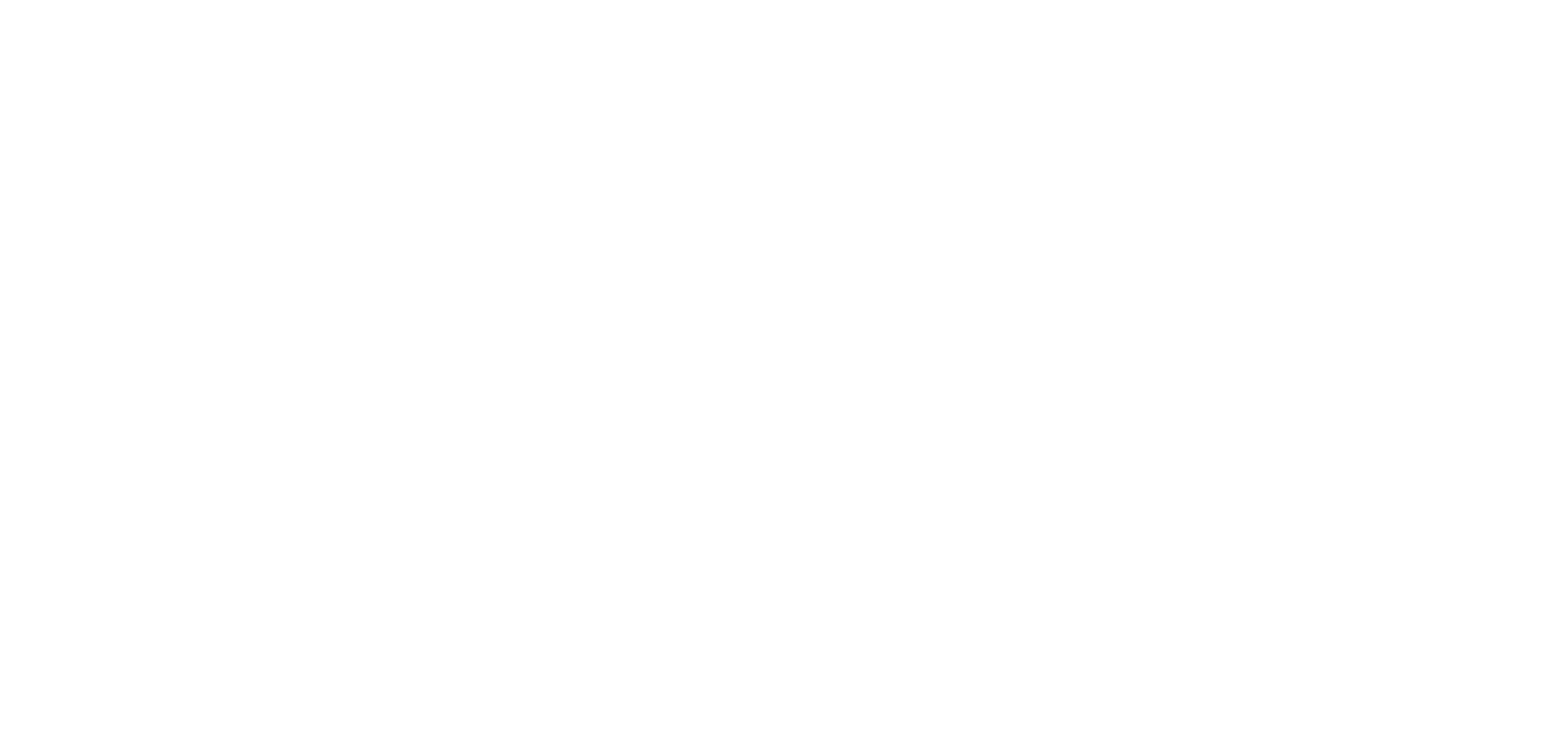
# Model space of a CAD drawing. Header units: millimetres. Extents: x -6389 to 181357, y -73328 to 5324.
# Tile 9 of 19: x 10680 to 22460, y -115 to 5324. Entities that reach past the tile are written whole.
import ezdxf

# ---------------------------------------------------------------- set-up
doc = ezdxf.new("R2010")
doc.units = ezdxf.units.MM
doc.layers.add('ARCH', color=8, linetype='Continuous', lineweight=0)
doc.layers.add('Equip No.', color=8, linetype='Continuous', lineweight=15)
doc.layers.add('Equipment Name', color=8, linetype='Continuous')
doc.styles.add('ARIAL', font='arial.ttf', dxfattribs={"width": 0.8})
doc.styles.get("Standard").update_dxf_attribs({"font": 'arial.ttf'})

# ---------------------------------------------------------------- blocks, each defined once
blk = doc.blocks.new('A$C77533C9D')
at = {"layer": 'Equip No.', "char_height": 45, "attachment_point": 1, "style": 'ARIAL'}
for s, insert in [('\\pi305.99101;JS-02', (2363, 4693)), ('\\pi309.2816;JS-31', (-369, 4304)), ('\\pi305.99101;JS-32', (852, 4304)), ('\\pi309.2816;JS-01', (2078, 4304)), ('\\pi309.2816;JS-01', (2798, 4304, 0)), ('\\pi305.80684;JS-03', (3488, 4121, -1117)), ('\\pi305.86823;JS-30', (110, 3577)), ('\\pi305.77;JS-29', (110, 3428)), ('\\pi305.88051;JS-04', (3533, 3356)), ('\\pi305.81912;JS-16', (1847, 3130)), ('\\pi305.77;JS-28', (108, 2584)), ('\\pi305.77;JS-18', (1356, 2431)), ('\\pi305.67178;JS-15', (2397, 2236)), ('\\pi305.80684;JS-17', (939, 2036)), ('\\pi305.67178;JS-05', (3533, 1699)), ('\\pi305.80684;JS-27', (108, 1509)), ('\\pi305.81912;JS-06', (3533, 1462)), ('\\pi305.88051;JS-14', (2732, 1210)), ('\\pi305.77;JS-19', (1396, 1163)), ('\\pi305.86823;JS-20', (962, 1029)), ('\\pi305.80684;JS-07', (4010, 952)), ('\\pi305.80684;JS-13', (2301, 635)), ('\\pi305.77;JS-08', (3874, 644)), ('\\pi309.2816;JS-21', (962, 556)), ('\\pi305.77;JS-09', (4010, 495)), ('\\pi305.81912;JS-26', (-369, 363)), ('\\pi305.67178;JS-25', (108, 355)), ('\\pi305.99101;JS-22', (962, 244)), ('\\pi305.86823;JS-10', (2959, 306)), ('\\pi305.99101;JS-12', (2275, 182)), ('\\pi309.2816;JS-11', (2833, 118)), ('\\pi305.88051;JS-24', (-207, 26)), ('\\pi305.80684;JS-23', (82, -69))]:
    blk.add_mtext_dynamic_manual_height_columns(s, width=739.36, gutter_width=15, heights=[46.5], dxfattribs=dict(at, insert=insert))
at = {"layer": 'Equipment Name', "char_height": 50, "attachment_point": 1}
for s, insert in [('\\pi1142.74863,t1942.74863;{\\fCentury Gothic|b0|i0|c0|p34;Coustomer Side}', (-148, 5323)), ('\\pi1054.67929,t1854.67929;{\\fCentury Gothic|b0|i0|c0|p34;Kulfi Display Machine\\P\\pi858.62219,t1658.62219;1540mm x 1100mm x 1300mm Ht.\\P\\pi1011.7833,t1811.7833;Williams Sorvette  Brand\\P\\pi1321.4366,t2121.4366;16Flv.}', (-174, 5008))]:
    blk.add_mtext_dynamic_manual_height_columns(s, width=2811.13, gutter_width=1, heights=[0], dxfattribs=dict(at, insert=insert))
at = {"layer": 'Equipment Name', "char_height": 50, "width": 667.57, "attachment_point": 1}
for insert in [(2117, 4546, 3352), (2837, 4546, 3352)]:
    blk.add_mtext('\\A1;\\pi264.54837;POS', dxfattribs=dict(at, insert=insert))

msp = doc.modelspace()

# ---------------------------------------------------------------- block references
at = {"layer": 'ARCH'}
msp.add_blockref('A$C77533C9D', (0, 0), dxfattribs=at)

doc.saveas('drawing.dxf')
